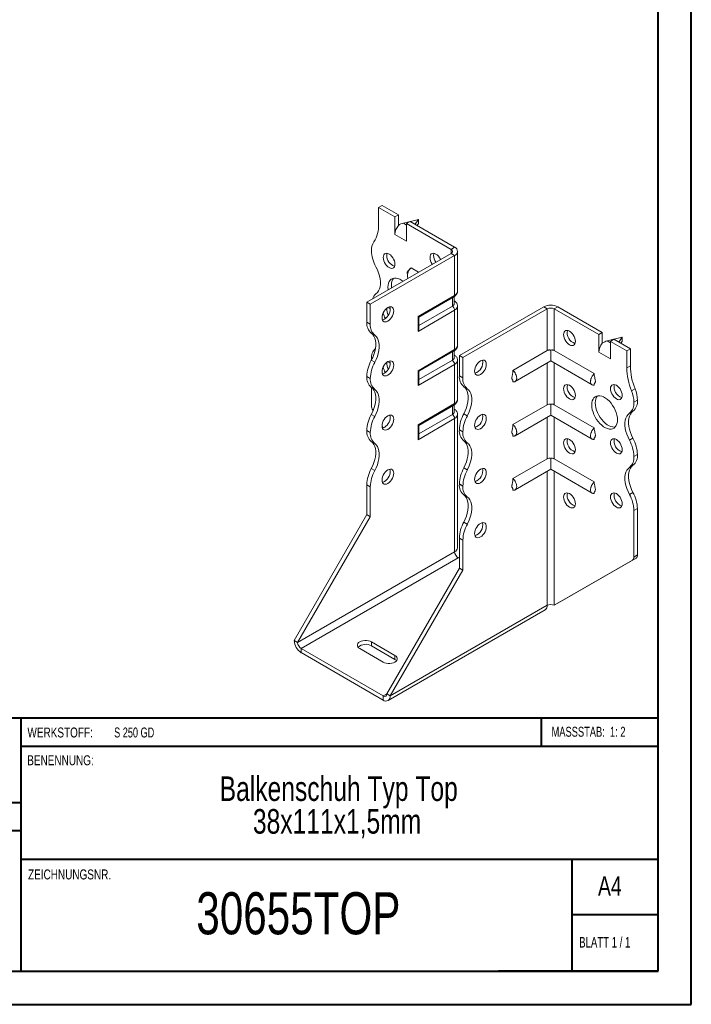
# Model space of a CAD drawing. Header units: millimetres. Extents: x 0 to 210, y 0 to 297.
# Tile 2 of 3: x 109 to 210, y 0 to 149. Entities that reach past the tile are written whole.
import ezdxf

# ---------------------------------------------------------------- set-up
doc = ezdxf.new("R2010")
doc.units = ezdxf.units.MM
doc.styles.add('SLDTEXTSTYLE0', font='TXT', dxfattribs={"width": 0.75})
doc.styles.add('SLDTEXTSTYLE1', font='TXT', dxfattribs={"width": 0.681818})
doc.styles.add('SLDTEXTSTYLE2', font='TXT', dxfattribs={"width": 0.7})
doc.styles.add('SLDTEXTSTYLE3', font='TXT', dxfattribs={"width": 0.6875})

# ---------------------------------------------------------------- blocks, each defined once
blk = doc.blocks.new('SW_NOTE_1')
at = {"color": 0, "linetype": 'Continuous', "lineweight": 0, "char_height": 3.7042, "attachment_point": 2, "style": 'SLDTEXTSTYLE0'}
for s, insert in [('Balkenschuh Typ Top', (24.66, 4.77)), ('38x111x1,5mm', (24.41, -0.16))]:
    blk.add_mtext(s, dxfattribs=dict(at, insert=insert))

msp = doc.modelspace()

# ---------------------------------------------------------------- linework, layer by layer
at = {"color": 7, "linetype": 'Continuous', "lineweight": 40}
for p, q in [((210.08, 0.21), (210.08, 297.21)), ((205.08, 5.21), (205.08, 292.21)), ((205.08, 43.37), (10.11, 43.37)), ((108.91, 43.37), (108.91, 5.12)), ((187.47, 39.12), (187.47, 43.37)), ((205.08, 39.12), (108.91, 39.12)), ((108.91, 30.62), (10.11, 30.62)), ((108.91, 26.37), (10.11, 26.37)), ((108.91, 22.12), (205.08, 22.12)), ((192.08, 5.21), (192.08, 22.21)), ((205.08, 13.71), (192.08, 13.71)), ((10.08, 5.21), (205.08, 5.21)), ((205.08, 5.21), (180.99, 5.21)), ((0.08, 0.21), (210.08, 0.21))]:
    msp.add_line(p, q, dxfattribs=at)
at = {"color": 7, "linetype": 'Continuous', "lineweight": 15}
for p, q in [((162.88, 120.41), (163.41, 120.71)), ((162.88, 120.41), (162.88, 117.84)), ((165.36, 118.98), (162.88, 120.41)), ((165.89, 119.28), (163.41, 120.71)), ((165.89, 119.28), (165.36, 118.98)), ((165.36, 116.32), (165.36, 118.98)), ((165.89, 117.69), (165.89, 119.28)), ((168.89, 118.57), (166.64, 118.03)), ((166.64, 118.03), (167.12, 117.75)), ((167.12, 117.96), (167.65, 118.26)), ((167.12, 115.3), (167.12, 117.96)), ((173.84, 114.08), (167.12, 117.96)), ((174.37, 114.39), (167.65, 118.26)), ((168.38, 117.85), (168.89, 118.57)), ((168.89, 117.96), (168.69, 117.67)), ((168.89, 118.57), (168.89, 117.96)), ((165.36, 116.32), (167.12, 115.3)), ((173.84, 114.08), (174.37, 114.39)), ((161.11, 106.12), (173.84, 113.47)), ((161.64, 105.81), (174.37, 113.16)), ((173.84, 114.08), (173.84, 113.47)), ((173.84, 113.47), (174.37, 113.16)), ((174.37, 107.14), (174.37, 113.16)), ((174.81, 107.75), (174.81, 113.77)), ((168.93, 110.63), (167.8, 111.29)), ((168.85, 103.95), (174.37, 107.14)), ((174.31, 105.91), (174.31, 106.94)), ((161.64, 105.81), (161.11, 106.12)), ((161.11, 103.08), (161.11, 106.12)), ((161.64, 102.77), (161.64, 105.81)), ((168.99, 103.86), (174.27, 106.91)), ((174.02, 105.51), (168.99, 102.6)), ((174.02, 105.51), (174.02, 106.77)), ((174.81, 99.59), (174.81, 105.51)), ((174.37, 104.89), (168.85, 101.7)), ((174.37, 98.97), (174.37, 104.89)), ((175.08, 98.06), (187.81, 105.41)), ((175.61, 97.75), (188.34, 105.1)), ((188.34, 105.1), (187.81, 105.41)), ((188.34, 105.1), (188.34, 98.82)), ((189.4, 105.1), (189.93, 105.41)), ((189.4, 98.82), (189.4, 105.1)), ((189.4, 105.1), (196.12, 101.22)), ((189.93, 105.41), (196.65, 101.53)), ((161.11, 103.08), (161.64, 102.77)), ((168.85, 101.7), (168.85, 103.95)), ((168.99, 102.2), (168.99, 103.86)), ((162.32, 101.12), (161.79, 101.43)), ((196.65, 101.53), (196.12, 101.22)), ((196.12, 98.57), (196.12, 101.22)), ((196.65, 99.93), (196.65, 101.53)), ((199.65, 100.81), (197.4, 100.28)), ((197.4, 100.28), (197.88, 100)), ((197.88, 100.2), (198.41, 100.51)), ((197.88, 97.55), (197.88, 100.2)), ((197.88, 100.2), (200.36, 98.77)), ((198.41, 100.51), (200.89, 99.08)), ((199.14, 100.09), (199.65, 100.81)), ((199.65, 100.2), (199.44, 99.91)), ((199.65, 100.81), (199.65, 100.2)), ((168.85, 95.78), (174.37, 98.97)), ((168.99, 95.7), (174.27, 98.75)), ((174.02, 97.34), (174.02, 98.6)), ((174.31, 97.75), (174.31, 98.77)), ((175.08, 98.06), (175.61, 97.75)), ((175.08, 95.02), (175.08, 98.06)), ((188.34, 98.82), (183.16, 95.83)), ((188.87, 97.24), (188.87, 98.87)), ((189.4, 98.82), (195.44, 95.33)), ((196.12, 98.57), (197.88, 97.55)), ((200.36, 98.77), (200.89, 99.08)), ((200.36, 98.77), (200.36, 96.21)), ((200.89, 99.08), (200.89, 96.51)), ((161.79, 97.34), (162.32, 97.04)), ((161.82, 97.54), (161.82, 97.4)), ((174.37, 96.73), (168.85, 93.54)), ((174.02, 97.34), (168.99, 94.44)), ((174.37, 90.81), (174.37, 96.73)), ((174.81, 91.42), (174.81, 97.34)), ((175.61, 94.71), (175.61, 97.75)), ((183.5, 94.14), (188.87, 97.24)), ((188.34, 96.93), (188.34, 90.65)), ((188.87, 97.24), (195.11, 93.63)), ((189.4, 90.65), (189.4, 96.93)), ((168.85, 93.54), (168.85, 95.78)), ((168.99, 94.03), (168.99, 95.7)), ((200.36, 96.21), (200.89, 96.51)), ((161.64, 94.61), (161.11, 94.91)), ((161.11, 94.91), (161.64, 94.61)), ((161.11, 94.91), (161.11, 94.91)), ((161.64, 94.61), (161.64, 94.61)), ((175.08, 95.02), (175.61, 94.71)), ((183.16, 94.32), (183.16, 94.1)), ((195.44, 93.81), (195.44, 93.6)), ((162.32, 92.96), (161.79, 93.26)), ((161.82, 93.24), (161.82, 90.53)), ((176.28, 93.06), (175.75, 93.36)), ((201.06, 92.74), (201.6, 93.05)), ((168.85, 87.62), (174.37, 90.81)), ((174.31, 89.58), (174.31, 90.61)), ((188.34, 90.65), (183.16, 87.67)), ((188.87, 89.07), (188.87, 90.71)), ((189.4, 90.65), (195.44, 87.16)), ((201.42, 91.02), (201.95, 91.32)), ((161.79, 89.18), (162.32, 88.87)), ((162.07, 89.77), (162.03, 89.84)), ((168.99, 87.53), (174.27, 90.58)), ((174.02, 89.18), (168.99, 86.27)), ((174.02, 89.18), (174.02, 90.44)), ((174.81, 69.07), (174.81, 89.18)), ((175.75, 89.28), (176.28, 88.98)), ((201.27, 89.67), (200.74, 89.36)), ((174.37, 88.56), (168.85, 85.37)), ((168.85, 85.37), (168.85, 87.62)), ((174.37, 68.46), (174.37, 88.56)), ((183.5, 85.97), (188.87, 89.07)), ((188.34, 88.76), (188.34, 82.49)), ((188.87, 89.07), (195.11, 85.47)), ((189.4, 82.49), (189.4, 88.76)), ((161.64, 86.44), (161.11, 86.75)), ((161.11, 86.75), (161.64, 86.44)), ((161.11, 86.75), (161.11, 86.75)), ((161.64, 86.44), (161.64, 86.44)), ((163.58, 87.15), (163.41, 87.44)), ((168.99, 85.87), (168.99, 87.53)), ((175.61, 86.54), (175.08, 86.85)), ((175.08, 86.85), (175.61, 86.54)), ((175.08, 86.85), (175.08, 86.85)), ((175.61, 86.54), (175.61, 86.54)), ((183.16, 86.16), (183.16, 85.94)), ((162.32, 84.79), (161.79, 85.1)), ((176.28, 84.89), (175.75, 85.2)), ((195.44, 85.65), (195.44, 85.43)), ((200.74, 85.28), (201.27, 85.59)), ((188.34, 82.49), (183.16, 79.5)), ((188.87, 80.9), (188.87, 82.54)), ((189.4, 82.49), (195.44, 79)), ((201.95, 83.16), (201.42, 82.85)), ((201.42, 82.85), (201.95, 83.16)), ((201.42, 82.85), (201.42, 82.85)), ((201.95, 83.16), (201.95, 83.16)), ((161.79, 81.01), (162.32, 80.71)), ((175.75, 81.12), (176.28, 80.81)), ((183.5, 77.81), (188.87, 80.9)), ((188.34, 80.6), (188.34, 60.39)), ((188.87, 80.9), (195.11, 77.3)), ((189.4, 60.39), (189.4, 80.6)), ((201.27, 81.5), (200.74, 81.2)), ((161.64, 78.28), (161.11, 78.58)), ((161.11, 74.07), (161.11, 78.58)), ((161.64, 73.76), (161.64, 78.28)), ((175.61, 78.38), (175.08, 78.69)), ((175.08, 78.68), (175.08, 78.69)), ((175.08, 78.68), (175.61, 78.38)), ((175.61, 78.38), (175.61, 78.38)), ((183.16, 77.99), (183.16, 77.77)), ((195.44, 77.48), (195.44, 77.27)), ((200.74, 77.12), (201.27, 77.42)), ((176.28, 76.73), (175.75, 77.03)), ((201.95, 74.99), (201.42, 74.68)), ((201.42, 74.68), (201.42, 67.67)), ((201.95, 74.99), (201.95, 67.98)), ((150.15, 55.09), (161.11, 74.07)), ((150.68, 54.78), (161.64, 73.76)), ((161.64, 73.76), (161.11, 74.07)), ((175.75, 72.95), (176.28, 72.64)), ((175.61, 70.21), (175.08, 70.52)), ((175.08, 66.01), (175.08, 70.52)), ((175.61, 65.7), (175.61, 70.21)), ((174.37, 68.46), (150.68, 54.78)), ((151.21, 53.86), (174.9, 67.54)), ((174.9, 67.54), (175.08, 67.64)), ((189.4, 60.39), (201.21, 67.22)), ((189.93, 60.7), (201.74, 67.52)), ((201.74, 67.52), (201.21, 67.22)), ((201.42, 67.67), (201.95, 67.98)), ((164.12, 47.02), (175.08, 66.01)), ((164.65, 46.72), (175.61, 65.7)), ((175.08, 66.01), (175.61, 65.7)), ((164.34, 46.03), (188.03, 59.71)), ((164.65, 46.72), (188.34, 60.39)), ((188.34, 60.39), (188.34, 60.39)), ((189.4, 60.39), (189.93, 60.7)), ((150.68, 54.78), (150.15, 55.09)), ((151.21, 53.86), (163.59, 46.72)), ((151.21, 53.86), (151.21, 53.25)), ((160.05, 53.86), (163.59, 51.82)), ((165.36, 52.84), (161.82, 54.88)), ((161.82, 54.27), (161.82, 54.88)), ((165.36, 52.23), (161.82, 54.27)), ((151.21, 53.25), (163.59, 46.11)), ((165.36, 52.23), (165.36, 52.84)), ((164.12, 47.02), (163.59, 46.72)), ((163.59, 46.72), (163.59, 46.11)), ((164.12, 47.02), (164.65, 46.72))]:
    msp.add_line(p, q, dxfattribs=at)
at = {"color": 7, "linetype": 'Continuous', "lineweight": 15, "flags": 128}
for points in [[(165.36, 111.83), (165.33, 112.07), (165.27, 112.33), (165.16, 112.58), (165.02, 112.82), (164.86, 113.04), (164.67, 113.23), (164.47, 113.36), (164.28, 113.45), (164.09, 113.48), (163.92, 113.46), (163.78, 113.38), (163.68, 113.25), (163.61, 113.07), (163.59, 112.85), (163.61, 112.61), (163.68, 112.36), (163.78, 112.11), (163.92, 111.86), (164.09, 111.65), (164.28, 111.46), (164.47, 111.32), (164.67, 111.24), (164.86, 111.2), (165.02, 111.23), (165.16, 111.31), (165.27, 111.44), (165.33, 111.62), (165.36, 111.83)], [(164.17, 113.48), (164.14, 113.37), (164.12, 113.16)], [(172.25, 112.55), (172.23, 112.58), (172.09, 112.82), (171.93, 113.04), (171.74, 113.23), (171.54, 113.37), (171.35, 113.45), (171.16, 113.49), (170.99, 113.46), (170.85, 113.38), (170.75, 113.25), (170.68, 113.07), (170.66, 112.85), (170.68, 112.61), (170.75, 112.36), (170.85, 112.11), (170.99, 111.86), (171.01, 111.83)], [(171.24, 113.48), (171.21, 113.38), (171.19, 113.16)], [(162.5, 107.36), (162.71, 107.56), (162.89, 107.8), (163.03, 108.1), (163.12, 108.44), (163.17, 108.81), (163.17, 109.22), (163.12, 109.65), (163.03, 110.09), (162.89, 110.55), (162.71, 111), (162.5, 111.44)], [(166.56, 109.27), (166.39, 109.4), (166.09, 109.56), (165.81, 109.68), (165.53, 109.74), (165.27, 109.75), (165.03, 109.7), (164.81, 109.59), (164.63, 109.43), (164.49, 109.23), (164.38, 108.98), (164.32, 108.69), (164.3, 108.36), (164.32, 108.02), (164.32, 107.97)], [(164.83, 108.67), (164.85, 108.32), (164.85, 108.28)], [(164.3, 105.3), (164.1, 105.16), (163.91, 104.98), (163.74, 104.76), (163.6, 104.52), (163.5, 104.27), (163.43, 104.01), (163.41, 103.77), (163.43, 103.56), (163.5, 103.38), (163.6, 103.25), (163.74, 103.17), (163.91, 103.14), (164.1, 103.17), (164.3, 103.26), (164.49, 103.4), (164.68, 103.58), (164.85, 103.8), (164.99, 104.04), (165.09, 104.3), (165.16, 104.55), (165.18, 104.79), (165.16, 105.01), (165.09, 105.18), (164.99, 105.32), (164.85, 105.4), (164.68, 105.42), (164.49, 105.39), (164.3, 105.3)], [(163.77, 103.57), (163.57, 103.48), (163.46, 103.46)], [(168.85, 103.95), (168.91, 103.91), (168.95, 103.89), (168.98, 103.87), (168.99, 103.86)], [(161.79, 101.43), (162.01, 101.23), (162.18, 100.98), (162.32, 100.69), (162.41, 100.35), (162.46, 99.97), (162.46, 99.57), (162.41, 99.14), (162.32, 98.69), (162.18, 98.24), (162.01, 97.79), (161.79, 97.34)], [(162.32, 97.04), (162.54, 97.48), (162.71, 97.94), (162.85, 98.39), (162.94, 98.83), (162.99, 99.26), (162.99, 99.67), (162.94, 100.04), (162.85, 100.38), (162.71, 100.68), (162.54, 100.93), (162.32, 101.12)], [(190.81, 101.22), (190.83, 101.44), (190.9, 101.61), (191, 101.75), (191.14, 101.83), (191.31, 101.85), (191.5, 101.82), (191.7, 101.73), (191.89, 101.59), (192.08, 101.41), (192.25, 101.19), (192.39, 100.95), (192.49, 100.69), (192.56, 100.44), (192.58, 100.2), (192.56, 99.99), (192.49, 99.81), (192.39, 99.68), (192.25, 99.59), (192.08, 99.57), (191.89, 99.6), (191.7, 99.69), (191.5, 99.83), (191.31, 100.01), (191.14, 100.23), (191, 100.47), (190.9, 100.73), (190.83, 100.98), (190.81, 101.22)], [(164.3, 97.14), (164.1, 97), (163.91, 96.82), (163.74, 96.6), (163.6, 96.35), (163.5, 96.1), (163.43, 95.85), (163.41, 95.61), (163.43, 95.39), (163.5, 95.21), (163.6, 95.08), (163.74, 95), (163.91, 94.98), (164.1, 95.01), (164.3, 95.1), (164.49, 95.24), (164.68, 95.42), (164.85, 95.64), (164.99, 95.88), (165.09, 96.13), (165.16, 96.39), (165.18, 96.63), (165.16, 96.84), (165.09, 97.02), (164.99, 97.15), (164.85, 97.23), (164.68, 97.26), (164.49, 97.23), (164.3, 97.14)], [(178.26, 97.24), (178.06, 97.1), (177.88, 96.92), (177.71, 96.7), (177.57, 96.46), (177.46, 96.2), (177.4, 95.95), (177.38, 95.71), (177.4, 95.5), (177.46, 95.32), (177.57, 95.19), (177.71, 95.1), (177.88, 95.08), (178.06, 95.11), (178.26, 95.2), (178.46, 95.34), (178.64, 95.52), (178.81, 95.74), (178.95, 95.98), (179.06, 96.24), (179.12, 96.49), (179.14, 96.73), (179.12, 96.94), (179.06, 97.12), (178.95, 97.26), (178.81, 97.34), (178.64, 97.36), (178.46, 97.33), (178.26, 97.24)], [(163.77, 95.4), (163.57, 95.31), (163.46, 95.29)], [(168.85, 95.78), (168.91, 95.75), (168.95, 95.72), (168.98, 95.7), (168.99, 95.7)], [(190.81, 93.06), (190.83, 93.27), (190.9, 93.45), (191, 93.58), (191.14, 93.66), (191.31, 93.69), (191.5, 93.65), (191.7, 93.57), (191.89, 93.43), (192.08, 93.24), (192.25, 93.03), (192.39, 92.78), (192.49, 92.53), (192.56, 92.27), (192.58, 92.03), (192.56, 91.82), (192.49, 91.64), (192.39, 91.51), (192.25, 91.43), (192.08, 91.4), (191.89, 91.44), (191.7, 91.52), (191.5, 91.66), (191.31, 91.85), (191.14, 92.07), (191, 92.31), (190.9, 92.56), (190.83, 92.82), (190.81, 93.06)], [(197.88, 93.06), (197.91, 93.27), (197.97, 93.45), (198.08, 93.58), (198.22, 93.66), (198.38, 93.69), (198.57, 93.65), (198.77, 93.57), (198.96, 93.43), (199.15, 93.24), (199.32, 93.03), (199.46, 92.78), (199.56, 92.53), (199.63, 92.28), (199.65, 92.04), (199.63, 91.82), (199.56, 91.64), (199.46, 91.51), (199.32, 91.43), (199.15, 91.4), (198.96, 91.44), (198.77, 91.53), (198.57, 91.66), (198.38, 91.85), (198.22, 92.07), (198.08, 92.31), (197.97, 92.56), (197.91, 92.82), (197.88, 93.06)], [(161.79, 93.26), (162, 93.07), (162.18, 92.82), (162.32, 92.52), (162.41, 92.19), (162.46, 91.81), (162.46, 91.4), (162.41, 90.97), (162.32, 90.53), (162.18, 90.08), (162.01, 89.62), (161.79, 89.18)], [(162.32, 88.87), (162.54, 89.32), (162.71, 89.77), (162.85, 90.22), (162.94, 90.67), (162.99, 91.1), (162.99, 91.5), (162.94, 91.88), (162.85, 92.22), (162.71, 92.51), (162.54, 92.76), (162.32, 92.96)], [(175.75, 89.28), (175.97, 89.73), (176.15, 90.18), (176.28, 90.63), (176.38, 91.08), (176.42, 91.51), (176.42, 91.91), (176.38, 92.29), (176.28, 92.63), (176.15, 92.92), (175.97, 93.17), (175.75, 93.36)], [(176.28, 88.98), (176.5, 89.42), (176.68, 89.87), (176.82, 90.33), (176.91, 90.77), (176.95, 91.2), (176.95, 91.61), (176.91, 91.98), (176.82, 92.32), (176.68, 92.62), (176.5, 92.86), (176.28, 93.06)], [(195.05, 90.61), (195.08, 90.93), (195.14, 91.22), (195.25, 91.47), (195.39, 91.68), (195.57, 91.83), (195.79, 91.94), (196.03, 91.99), (196.29, 91.98), (196.57, 91.92), (196.85, 91.81), (197.14, 91.64), (197.43, 91.42), (197.71, 91.16), (197.97, 90.87), (198.21, 90.54), (198.42, 90.19), (198.61, 89.82), (198.75, 89.45), (198.86, 89.07), (198.92, 88.71), (198.94, 88.36), (198.92, 88.04), (198.86, 87.75), (198.75, 87.5), (198.61, 87.29), (198.42, 87.13), (198.21, 87.03), (197.97, 86.98), (197.71, 86.98), (197.43, 87.04), (197.14, 87.16), (196.85, 87.33), (196.57, 87.54), (196.29, 87.8), (196.03, 88.1), (195.79, 88.43), (195.57, 88.78), (195.39, 89.15), (195.25, 89.52), (195.14, 89.89), (195.08, 90.26), (195.05, 90.61)], [(195.92, 91.97), (195.78, 91.78), (195.67, 91.52), (195.61, 91.23), (195.58, 90.91), (195.61, 90.57), (195.67, 90.2), (195.78, 89.83), (195.92, 89.45), (196.1, 89.09), (196.32, 88.73), (196.56, 88.41), (196.82, 88.11), (197.1, 87.85), (197.38, 87.63), (197.67, 87.47), (197.96, 87.35), (198.24, 87.29), (198.5, 87.28), (198.61, 87.3)], [(178.26, 89.08), (178.06, 88.94), (177.88, 88.75), (177.71, 88.53), (177.57, 88.29), (177.46, 88.04), (177.4, 87.78), (177.38, 87.54), (177.4, 87.33), (177.46, 87.15), (177.57, 87.02), (177.71, 86.94), (177.88, 86.91), (178.06, 86.95), (178.26, 87.03), (178.46, 87.17), (178.64, 87.36), (178.81, 87.58), (178.95, 87.82), (179.06, 88.07), (179.12, 88.33), (179.14, 88.57), (179.12, 88.78), (179.06, 88.96), (178.95, 89.09), (178.81, 89.17), (178.64, 89.2), (178.46, 89.16), (178.26, 89.08)], [(200.74, 85.28), (200.53, 85.73), (200.35, 86.18), (200.21, 86.63), (200.12, 87.08), (200.07, 87.51), (200.07, 87.91), (200.12, 88.29), (200.21, 88.63), (200.35, 88.92), (200.53, 89.17), (200.74, 89.36)], [(201.27, 89.67), (201.06, 89.47), (200.88, 89.23), (200.74, 88.93), (200.65, 88.59), (200.6, 88.22), (200.6, 87.81), (200.65, 87.38), (200.74, 86.94), (200.88, 86.48), (201.06, 86.03), (201.27, 85.59)], [(164.3, 88.97), (164.1, 88.83), (163.91, 88.65), (163.74, 88.43), (163.6, 88.19), (163.5, 87.93), (163.43, 87.68), (163.41, 87.44), (163.43, 87.23), (163.5, 87.05), (163.6, 86.92), (163.74, 86.84), (163.91, 86.81), (164.1, 86.84), (164.3, 86.93), (164.49, 87.07), (164.68, 87.25), (164.85, 87.47), (164.99, 87.71), (165.09, 87.97), (165.16, 88.22), (165.18, 88.46), (165.16, 88.68), (165.09, 88.85), (164.99, 88.99), (164.85, 89.07), (164.68, 89.09), (164.49, 89.06), (164.3, 88.97)], [(163.77, 87.24), (163.57, 87.15), (163.46, 87.12)], [(161.79, 85.1), (162, 84.9), (162.18, 84.65), (162.32, 84.36), (162.41, 84.02), (162.46, 83.64), (162.46, 83.24), (162.41, 82.81), (162.32, 82.36), (162.18, 81.91), (162.01, 81.46), (161.79, 81.01)], [(162.32, 80.71), (162.54, 81.15), (162.71, 81.6), (162.85, 82.06), (162.94, 82.5), (162.99, 82.93), (162.99, 83.34), (162.94, 83.71), (162.85, 84.05), (162.71, 84.35), (162.54, 84.6), (162.32, 84.79)], [(175.75, 81.12), (175.97, 81.56), (176.15, 82.01), (176.28, 82.47), (176.38, 82.91), (176.42, 83.34), (176.42, 83.75), (176.38, 84.12), (176.28, 84.46), (176.15, 84.76), (175.97, 85), (175.75, 85.2)], [(176.28, 80.81), (176.5, 81.26), (176.68, 81.71), (176.82, 82.16), (176.91, 82.61), (176.95, 83.04), (176.95, 83.44), (176.91, 83.82), (176.82, 84.16), (176.68, 84.45), (176.5, 84.7), (176.28, 84.89)], [(190.81, 84.89), (190.83, 85.1), (190.9, 85.28), (191, 85.42), (191.14, 85.5), (191.31, 85.52), (191.5, 85.49), (191.7, 85.4), (191.89, 85.26), (192.08, 85.08), (192.25, 84.86), (192.39, 84.62), (192.49, 84.36), (192.56, 84.11), (192.58, 83.87), (192.56, 83.66), (192.49, 83.48), (192.39, 83.34), (192.25, 83.26), (192.08, 83.24), (191.89, 83.27), (191.7, 83.36), (191.5, 83.5), (191.31, 83.68), (191.14, 83.9), (191, 84.14), (190.9, 84.4), (190.83, 84.65), (190.81, 84.89)], [(197.88, 84.89), (197.91, 85.11), (197.97, 85.28), (198.08, 85.42), (198.22, 85.5), (198.38, 85.52), (198.57, 85.49), (198.77, 85.4), (198.96, 85.26), (199.15, 85.08), (199.32, 84.86), (199.46, 84.62), (199.56, 84.36), (199.63, 84.11), (199.65, 83.87), (199.63, 83.66), (199.56, 83.48), (199.46, 83.35), (199.32, 83.26), (199.15, 83.24), (198.96, 83.27), (198.77, 83.36), (198.57, 83.5), (198.38, 83.68), (198.22, 83.9), (198.08, 84.14), (197.97, 84.4), (197.91, 84.65), (197.88, 84.89)], [(164.3, 80.81), (164.1, 80.67), (163.91, 80.48), (163.74, 80.27), (163.6, 80.02), (163.5, 79.77), (163.43, 79.52), (163.41, 79.28), (163.43, 79.06), (163.5, 78.88), (163.6, 78.75), (163.74, 78.67), (163.91, 78.65), (164.1, 78.68), (164.3, 78.77), (164.49, 78.9), (164.68, 79.09), (164.85, 79.31), (164.99, 79.55), (165.09, 79.8), (165.16, 80.06), (165.18, 80.3), (165.16, 80.51), (165.09, 80.69), (164.99, 80.82), (164.85, 80.9), (164.68, 80.93), (164.49, 80.89), (164.3, 80.81)], [(178.26, 80.91), (178.06, 80.77), (177.88, 80.59), (177.71, 80.37), (177.57, 80.13), (177.46, 79.87), (177.4, 79.62), (177.38, 79.38), (177.4, 79.16), (177.46, 78.99), (177.57, 78.85), (177.71, 78.77), (177.88, 78.75), (178.06, 78.78), (178.26, 78.87), (178.46, 79.01), (178.64, 79.19), (178.81, 79.41), (178.95, 79.65), (179.06, 79.91), (179.12, 80.16), (179.14, 80.4), (179.12, 80.61), (179.06, 80.79), (178.95, 80.92), (178.81, 81.01), (178.64, 81.03), (178.46, 81), (178.26, 80.91)], [(200.74, 77.12), (200.53, 77.56), (200.35, 78.01), (200.21, 78.47), (200.12, 78.91), (200.07, 79.34), (200.07, 79.75), (200.12, 80.12), (200.21, 80.46), (200.35, 80.76), (200.53, 81), (200.74, 81.2)], [(201.27, 81.5), (201.06, 81.31), (200.88, 81.06), (200.74, 80.77), (200.65, 80.43), (200.6, 80.05), (200.6, 79.65), (200.65, 79.22), (200.74, 78.77), (200.88, 78.32), (201.06, 77.87), (201.27, 77.42)], [(163.77, 79.07), (163.57, 78.98), (163.46, 78.96)], [(190.81, 76.72), (190.83, 76.94), (190.9, 77.12), (191, 77.25), (191.14, 77.33), (191.31, 77.36), (191.5, 77.32), (191.7, 77.24), (191.89, 77.1), (192.08, 76.91), (192.25, 76.69), (192.39, 76.45), (192.49, 76.2), (192.56, 75.94), (192.58, 75.7), (192.56, 75.49), (192.49, 75.31), (192.39, 75.18), (192.25, 75.1), (192.08, 75.07), (191.89, 75.11), (191.7, 75.19), (191.5, 75.33), (191.31, 75.52), (191.14, 75.73), (191, 75.98), (190.9, 76.23), (190.83, 76.48), (190.81, 76.72)], [(197.88, 76.73), (197.91, 76.94), (197.97, 77.12), (198.08, 77.25), (198.22, 77.33), (198.38, 77.36), (198.57, 77.32), (198.77, 77.24), (198.96, 77.1), (199.15, 76.91), (199.32, 76.69), (199.46, 76.45), (199.56, 76.2), (199.63, 75.94), (199.65, 75.7), (199.63, 75.49), (199.56, 75.31), (199.46, 75.18), (199.32, 75.1), (199.15, 75.07), (198.96, 75.11), (198.77, 75.19), (198.57, 75.33), (198.38, 75.52), (198.22, 75.74), (198.08, 75.98), (197.97, 76.23), (197.91, 76.49), (197.88, 76.73)], [(175.75, 72.95), (175.97, 73.4), (176.15, 73.85), (176.28, 74.3), (176.38, 74.75), (176.42, 75.18), (176.42, 75.58), (176.38, 75.96), (176.28, 76.3), (176.15, 76.59), (175.97, 76.84), (175.75, 77.03)], [(176.28, 72.64), (176.5, 73.09), (176.68, 73.54), (176.82, 74), (176.91, 74.44), (176.95, 74.87), (176.95, 75.28), (176.91, 75.65), (176.82, 75.99), (176.68, 76.29), (176.5, 76.53), (176.28, 76.73)], [(178.26, 72.74), (178.06, 72.61), (177.88, 72.42), (177.71, 72.2), (177.57, 71.96), (177.46, 71.71), (177.4, 71.45), (177.38, 71.21), (177.4, 71), (177.46, 70.82), (177.57, 70.69), (177.71, 70.61), (177.88, 70.58), (178.06, 70.62), (178.26, 70.7), (178.46, 70.84), (178.64, 71.03), (178.81, 71.24), (178.95, 71.49), (179.06, 71.74), (179.12, 71.99), (179.14, 72.23), (179.12, 72.45), (179.06, 72.63), (178.95, 72.76), (178.81, 72.84), (178.64, 72.87), (178.46, 72.83), (178.26, 72.74)], [(161.82, 54.88), (161.6, 54.98), (161.35, 55.05), (161.08, 55.09), (160.8, 55.09), (160.52, 55.05), (160.27, 54.98), (160.05, 54.88), (159.88, 54.76), (159.76, 54.61), (159.69, 54.45), (159.69, 54.29), (159.76, 54.13), (159.88, 53.99), (160.05, 53.86)], [(163.59, 51.82), (163.81, 51.72), (164.06, 51.65), (164.33, 51.61), (164.61, 51.61), (164.88, 51.65), (165.14, 51.72), (165.36, 51.82), (165.53, 51.95), (165.65, 52.09), (165.71, 52.25), (165.71, 52.41), (165.65, 52.57), (165.53, 52.72), (165.36, 52.84)], [(165.6, 52.03), (165.53, 52.1), (165.36, 52.23)]]:
    msp.add_lwpolyline(points, dxfattribs=at)
at = {"color": 7, "linetype": 'Continuous', "lineweight": 15}
for centre, radius, start, end in [((158.28, 117.65), 4.61, 327.7485, 2.3387), ((167.66, 116.22), 2.3, 140.2279, 177.3607), ((164.12, 113.97), 2.3, 147.7416, 182.2983), ((174.14, 113.77), 0.655, 290.7834, 69.2166), ((167.13, 114.04), 5.31, 181.7823, 209.2631), ((165.85, 113.16), 1.73, 179.8957, 251.6679), ((173.1, 113.25), 1.91, 182.6887, 215.5082), ((173.73, 113.77), 0.327, 290.7834, 69.2166), ((166.42, 108.76), 1.59, 142.3101, 183.1157), ((163.44, 106.12), 1.55, 127.2348, 161.8283), ((174.13, 107.11), 0.246, 305.0133, 6.2988), ((174.06, 107.83), 0.754, 294.3747, 354.3052), ((173.81, 105.96), 0.503, 294.3747, 354.3052), ((173.6, 104.86), 0.768, 2.6055, 57.3945), ((174.07, 105.57), 0.739, 293.6933, 355.0197), ((188.87, 103.36), 2.31, 62.6097, 117.3903), ((165.56, 104.81), 1.99, 188.7716, 214.7677), ((162.88, 105.07), 1.75, 300.294, 11.2749), ((165.77, 105), 1.64, 173.123, 210.5201), ((163.94, 104.25), 1.09, 49.2683, 72.1755), ((188.87, 104.08), 1.15, 62.6097, 117.3903), ((163.07, 102.91), 1.96, 175.1643, 229.312), ((163.6, 102.61), 1.96, 175.1643, 229.312), ((193.02, 101.48), 1.67, 167.2601, 252.7345), ((174.06, 99.66), 0.754, 294.3747, 354.3052), ((198.42, 98.46), 2.3, 140.2279, 177.3607), ((163.82, 97.7), 2.01, 134.7217, 184.4767), ((174.13, 98.95), 0.246, 305.0133, 6.2988), ((166.42, 94.75), 5.31, 150.7369, 178.2177), ((166.95, 94.44), 5.31, 150.7369, 178.2177), ((162.88, 96.91), 1.75, 300.294, 11.2749), ((165.77, 96.83), 1.64, 173.123, 210.5201), ((163.94, 96.08), 1.09, 49.2683, 72.1755), ((173.81, 97.8), 0.503, 294.3747, 354.3052), ((173.6, 96.69), 0.768, 2.6055, 57.3945), ((174.07, 97.41), 0.739, 293.6933, 355.0197), ((176.93, 96.99), 1.67, 287.2657, 12.7396), ((165.56, 96.65), 1.99, 188.7716, 214.7677), ((210.11, 96.4), 9.76, 181.104, 201.9744), ((210.64, 96.7), 9.76, 181.104, 201.9744), ((163.07, 94.75), 1.96, 175.1625, 229.3233), ((163.6, 94.44), 1.96, 175.1625, 229.3233), ((177.03, 94.85), 1.96, 175.1643, 229.312), ((177.56, 94.54), 1.96, 175.1643, 229.312), ((193.02, 93.31), 1.67, 167.2601, 252.7345), ((200.09, 93.31), 1.67, 167.2601, 252.7345), ((196.54, 90.92), 4.88, 1.1352, 21.9715), ((197.07, 91.22), 4.88, 1.1352, 21.9715), ((174.13, 90.78), 0.246, 305.0133, 6.2988), ((174.06, 91.5), 0.754, 294.3747, 354.3052), ((199.47, 90.85), 1.96, 310.688, 4.8357), ((200, 91.16), 1.96, 310.688, 4.8357), ((166.42, 86.58), 5.31, 150.7369, 178.2177), ((163.26, 90.58), 1.44, 181.9565, 211.1437), ((173.81, 89.63), 0.503, 294.3747, 354.3052), ((173.6, 88.53), 0.768, 2.6055, 57.3945), ((174.07, 89.24), 0.739, 293.6933, 355.0197), ((180.39, 86.69), 5.31, 150.7369, 178.2177), ((176.93, 88.82), 1.67, 287.2657, 12.7396), ((166.95, 86.28), 5.31, 150.7369, 178.2177), ((162.88, 88.74), 1.75, 300.294, 11.2749), ((180.92, 86.38), 5.31, 150.7369, 178.2177), ((163.07, 86.58), 1.96, 175.1625, 229.3233), ((163.6, 86.28), 1.96, 175.1625, 229.3233), ((177.03, 86.68), 1.96, 175.1625, 229.3233), ((177.56, 86.38), 1.96, 175.1625, 229.3233), ((193.02, 85.15), 1.67, 167.2601, 252.7345), ((200.09, 85.15), 1.67, 167.2601, 252.7345), ((196.11, 82.69), 5.31, 1.7827, 29.2674), ((196.64, 82.99), 5.31, 1.7827, 29.2674), ((199.47, 82.68), 1.96, 310.688, 4.8357), ((200, 82.99), 1.96, 310.688, 4.8357), ((166.42, 78.42), 5.31, 150.7369, 178.2177), ((166.95, 78.11), 5.31, 150.7369, 178.2177), ((162.88, 80.58), 1.75, 300.294, 11.2749), ((180.39, 78.52), 5.31, 150.7369, 178.2177), ((180.92, 78.21), 5.31, 150.7369, 178.2177), ((176.93, 80.66), 1.67, 287.2657, 12.7396), ((177.03, 78.52), 1.96, 175.1625, 229.3233), ((177.56, 78.21), 1.96, 175.1625, 229.3233), ((193.02, 76.98), 1.67, 167.2601, 252.7345), ((200.09, 76.98), 1.67, 167.2601, 252.7345), ((196.64, 74.83), 5.31, 1.7823, 29.2631), ((196.11, 74.52), 5.31, 1.7823, 29.2631), ((180.39, 70.35), 5.31, 150.7369, 178.2177), ((176.93, 72.49), 1.67, 287.2657, 12.7396), ((180.92, 70.05), 5.31, 150.7369, 178.2177), ((174.06, 69.14), 0.754, 294.3747, 354.3052), ((175.52, 68.51), 1.15, 182.6055, 237.3945), ((200.92, 67.62), 0.503, 305.698, 5.6204), ((201.45, 67.93), 0.503, 305.698, 5.6204), ((187.6, 60.31), 0.739, 305.0133, 6.2988), ((188.87, 59.37), 1.15, 62.6097, 117.3903), ((152.46, 55.19), 2.31, 182.6055, 237.3945), ((151.83, 54.83), 1.15, 182.6055, 237.3945), ((160.95, 52.78), 1.73, 59.9008, 131.6597), ((163.8, 46.97), 0.328, 230.7967, 9.214), ((164, 46.61), 0.655, 230.7967, 9.214)]:
    msp.add_arc(centre, radius, start, end, dxfattribs=at)
for centre, major_axis, ratio, start_param, end_param in [((166.64, 116.81), (1.39, 0.8), 0.717477, 1.181016, 1.704614), ((168.49, 101.91), (0.354, 0.612), 0.577335, 4.71243, 5.497828), ((197.4, 99.05), (1.39, 0.8), 0.717477, 1.181016, 1.704614), ((168.49, 93.74), (0.354, 0.612), 0.577335, 4.71243, 5.497828), ((168.49, 87.82), (0.5, -0.289), 0.00007, 0.000041, 0.785439), ((168.49, 85.58), (0.354, 0.612), 0.577335, 4.71243, 5.497828)]:
    msp.add_ellipse(centre, major_axis=major_axis, ratio=ratio, start_param=start_param, end_param=end_param, dxfattribs=at)
for points, knots in [([(167.65, 111.15), (167.61, 111.1), (167.52, 110.99), (167.38, 110.86), (167.27, 110.74), (167.23, 110.65), (167.21, 110.6), (167.2, 110.57), (167.19, 110.54), (167.19, 110.51), (167.19, 110.48), (167.19, 110.46), (167.2, 110.44), (167.21, 110.44), (167.21, 110.44)], [0, 0, 0, 0, 0.188459, 0.442396, 0.654057, 0.739658, 0.773076, 0.801841, 0.828617, 0.856601, 0.888626, 0.925867, 0.96442, 1, 1, 1, 1]), ([(167.8, 111.29), (167.74, 111.23), (167.6, 111.1), (167.42, 110.82), (167.27, 110.47), (167.22, 110.14), (167.24, 109.87), (167.31, 109.76), (167.34, 109.72)], [0, 0, 0, 0, 0.125702, 0.310729, 0.495762, 0.680796, 0.865829, 1, 1, 1, 1]), ([(174.27, 106.91), (174.31, 106.94), (174.42, 107.01), (174.57, 107.14), (174.7, 107.32), (174.78, 107.51), (174.82, 107.66), (174.81, 107.74), (174.81, 107.75)], [0, 0, 0, 0, 0.1414994, 0.3609913, 0.567819, 0.7658186, 0.9596983, 1, 1, 1, 1]), ([(174.81, 105.51), (174.8, 105.56), (174.8, 105.69), (174.73, 105.88), (174.62, 106.06), (174.48, 106.21), (174.36, 106.28), (174.31, 106.32)], [0, 0, 0, 0, 0.174728, 0.384794, 0.594614, 0.811951, 1, 1, 1, 1]), ([(174.27, 98.75), (174.31, 98.77), (174.42, 98.84), (174.57, 98.98), (174.7, 99.15), (174.78, 99.34), (174.82, 99.49), (174.81, 99.57), (174.81, 99.59)], [0, 0, 0, 0, 0.141499, 0.360991, 0.567819, 0.765819, 0.959698, 1, 1, 1, 1]), ([(174.81, 97.34), (174.8, 97.4), (174.8, 97.53), (174.73, 97.71), (174.62, 97.89), (174.48, 98.04), (174.36, 98.12), (174.31, 98.15)], [0, 0, 0, 0, 0.174728, 0.384794, 0.594614, 0.811951, 1, 1, 1, 1]), ([(188.87, 98.87), (188.82, 98.89), (188.77, 98.9), (188.68, 98.9), (188.63, 98.9), (188.49, 98.89), (188.41, 98.86), (188.34, 98.82)], [0, 0, 0, 0, 0.25, 0.25, 0.5, 0.5, 1, 1, 1, 1]), ([(189.4, 98.82), (189.36, 98.84), (189.32, 98.86), (189.24, 98.88), (189.2, 98.89), (189.1, 98.9), (189.06, 98.9), (188.96, 98.9), (188.91, 98.89), (188.87, 98.87)], [0, 0, 0, 0, 0.25, 0.25, 0.5, 0.5, 0.75, 0.75, 1, 1, 1, 1]), ([(183.16, 95.63), (183.15, 95.51), (183.13, 95.31), (183.06, 95.07), (183.02, 94.89), (183, 94.74), (183, 94.61), (183.02, 94.52), (183.06, 94.44), (183.13, 94.38), (183.15, 94.33), (183.16, 94.31)], [0, 0, 0, 0, 0.1838609, 0.3128809, 0.3880645, 0.4688156, 0.5611077, 0.614338, 0.6755871, 0.8260004, 1, 1, 1, 1]), ([(183.16, 94.1), (183.2, 94.09), (183.24, 94.09), (183.32, 94.09), (183.36, 94.09), (183.43, 94.1), (183.46, 94.12), (183.52, 94.15), (183.55, 94.17), (183.6, 94.22), (183.62, 94.24), (183.66, 94.31), (183.68, 94.34), (183.7, 94.42), (183.71, 94.46), (183.73, 94.55), (183.73, 94.59), (183.73, 94.69), (183.73, 94.74), (183.71, 94.84), (183.7, 94.9), (183.66, 95.06), (183.62, 95.17), (183.52, 95.38), (183.46, 95.48), (183.36, 95.63), (183.32, 95.67), (183.24, 95.76), (183.2, 95.8), (183.16, 95.83)], [0, 0, 0, 0, 0.0625, 0.0625, 0.125, 0.125, 0.1875, 0.1875, 0.25, 0.25, 0.3125, 0.3125, 0.375, 0.375, 0.4375, 0.4375, 0.5, 0.5, 0.5625, 0.5625, 0.625, 0.625, 0.75, 0.75, 0.875, 0.875, 0.9375, 0.9375, 1, 1, 1, 1]), ([(195.44, 95.33), (195.4, 95.29), (195.36, 95.25), (195.29, 95.17), (195.25, 95.12), (195.18, 95.03), (195.15, 94.98), (195.09, 94.88), (195.06, 94.82), (195.01, 94.72), (194.99, 94.66), (194.95, 94.56), (194.93, 94.5), (194.9, 94.39), (194.89, 94.34), (194.88, 94.24), (194.88, 94.19), (194.88, 94.04), (194.89, 93.95), (194.94, 93.8), (194.98, 93.74), (195.09, 93.64), (195.15, 93.61), (195.25, 93.58), (195.29, 93.58), (195.36, 93.58), (195.4, 93.59), (195.44, 93.6)], [0, 0, 0, 0, 0.0625, 0.0625, 0.125, 0.125, 0.1875, 0.1875, 0.25, 0.25, 0.3125, 0.3125, 0.375, 0.375, 0.4375, 0.4375, 0.5, 0.5, 0.625, 0.625, 0.75, 0.75, 0.875, 0.875, 0.9375, 0.9375, 1, 1, 1, 1]), ([(195.45, 93.81), (195.45, 93.81), (195.46, 93.81), (195.51, 93.87), (195.57, 93.97), (195.61, 94.1), (195.61, 94.27), (195.57, 94.5), (195.48, 94.78), (195.46, 95), (195.44, 95.12)], [0, 0, 0, 0, 0.082719, 0.205131, 0.329338, 0.43478, 0.526561, 0.636523, 0.801685, 1, 1, 1, 1]), ([(174.27, 90.58), (174.31, 90.61), (174.42, 90.68), (174.57, 90.81), (174.7, 90.98), (174.78, 91.18), (174.82, 91.33), (174.81, 91.41), (174.81, 91.42)], [0, 0, 0, 0, 0.141499, 0.360991, 0.567819, 0.765819, 0.959698, 1, 1, 1, 1]), ([(188.87, 90.71), (188.82, 90.72), (188.77, 90.73), (188.68, 90.74), (188.63, 90.74), (188.49, 90.72), (188.41, 90.69), (188.34, 90.65)], [0, 0, 0, 0, 0.25, 0.25, 0.5, 0.5, 1, 1, 1, 1]), ([(189.4, 90.65), (189.36, 90.67), (189.32, 90.69), (189.24, 90.72), (189.2, 90.73), (189.1, 90.74), (189.06, 90.74), (188.96, 90.73), (188.91, 90.72), (188.87, 90.71)], [0, 0, 0, 0, 0.25, 0.25, 0.5, 0.5, 0.75, 0.75, 1, 1, 1, 1]), ([(174.81, 89.18), (174.8, 89.23), (174.8, 89.36), (174.73, 89.55), (174.62, 89.73), (174.48, 89.88), (174.36, 89.95), (174.31, 89.99)], [0, 0, 0, 0, 0.174728, 0.384794, 0.594614, 0.811951, 1, 1, 1, 1]), ([(183.16, 85.94), (183.2, 85.93), (183.24, 85.92), (183.32, 85.92), (183.36, 85.92), (183.43, 85.94), (183.46, 85.95), (183.52, 85.98), (183.55, 86), (183.6, 86.05), (183.62, 86.08), (183.66, 86.14), (183.68, 86.18), (183.7, 86.25), (183.71, 86.29), (183.73, 86.38), (183.73, 86.43), (183.73, 86.53), (183.73, 86.58), (183.71, 86.68), (183.7, 86.73), (183.66, 86.89), (183.62, 87), (183.52, 87.21), (183.46, 87.32), (183.36, 87.46), (183.32, 87.51), (183.24, 87.59), (183.2, 87.63), (183.16, 87.67)], [0, 0, 0, 0, 0.0625, 0.0625, 0.125, 0.125, 0.1875, 0.1875, 0.25, 0.25, 0.3125, 0.3125, 0.375, 0.375, 0.4375, 0.4375, 0.5, 0.5, 0.5625, 0.5625, 0.625, 0.625, 0.75, 0.75, 0.875, 0.875, 0.9375, 0.9375, 1, 1, 1, 1]), ([(183.16, 87.46), (183.15, 87.35), (183.13, 87.15), (183.06, 86.91), (183.02, 86.73), (183, 86.58), (183, 86.45), (183.02, 86.36), (183.06, 86.28), (183.13, 86.21), (183.15, 86.17), (183.16, 86.14)], [0, 0, 0, 0, 0.183861, 0.312881, 0.388065, 0.468816, 0.561108, 0.614338, 0.675587, 0.826, 1, 1, 1, 1]), ([(195.44, 87.16), (195.4, 87.13), (195.36, 87.09), (195.29, 87), (195.25, 86.96), (195.18, 86.86), (195.15, 86.81), (195.09, 86.71), (195.06, 86.66), (195.01, 86.55), (194.99, 86.5), (194.95, 86.39), (194.93, 86.34), (194.9, 86.23), (194.89, 86.18), (194.88, 86.07), (194.88, 86.02), (194.88, 85.88), (194.89, 85.79), (194.94, 85.63), (194.98, 85.57), (195.09, 85.47), (195.15, 85.44), (195.25, 85.42), (195.29, 85.42), (195.36, 85.42), (195.4, 85.42), (195.44, 85.43)], [0, 0, 0, 0, 0.0625, 0.0625, 0.125, 0.125, 0.1875, 0.1875, 0.25, 0.25, 0.3125, 0.3125, 0.375, 0.375, 0.4375, 0.4375, 0.5, 0.5, 0.625, 0.625, 0.75, 0.75, 0.875, 0.875, 0.9375, 0.9375, 1, 1, 1, 1]), ([(195.45, 85.64), (195.45, 85.64), (195.46, 85.64), (195.51, 85.7), (195.57, 85.81), (195.61, 85.93), (195.61, 86.11), (195.57, 86.33), (195.48, 86.61), (195.46, 86.84), (195.44, 86.96)], [0, 0, 0, 0, 0.0827188, 0.2051314, 0.3293384, 0.4347801, 0.5265606, 0.6365232, 0.8016853, 1, 1, 1, 1]), ([(188.87, 82.54), (188.82, 82.56), (188.77, 82.57), (188.68, 82.57), (188.63, 82.57), (188.49, 82.56), (188.41, 82.53), (188.34, 82.49)], [0, 0, 0, 0, 0.25, 0.25, 0.5, 0.5, 1, 1, 1, 1]), ([(189.4, 82.49), (189.36, 82.51), (189.32, 82.53), (189.24, 82.55), (189.2, 82.56), (189.1, 82.57), (189.06, 82.57), (188.96, 82.57), (188.91, 82.56), (188.87, 82.54)], [0, 0, 0, 0, 0.25, 0.25, 0.5, 0.5, 0.75, 0.75, 1, 1, 1, 1]), ([(183.16, 79.3), (183.15, 79.18), (183.13, 78.98), (183.06, 78.74), (183.02, 78.56), (183, 78.41), (183, 78.28), (183.02, 78.19), (183.06, 78.11), (183.13, 78.05), (183.15, 78), (183.16, 77.98)], [0, 0, 0, 0, 0.183861, 0.312881, 0.388065, 0.468816, 0.561108, 0.614338, 0.675587, 0.826, 1, 1, 1, 1]), ([(183.16, 77.77), (183.2, 77.76), (183.24, 77.76), (183.32, 77.76), (183.36, 77.76), (183.43, 77.77), (183.46, 77.78), (183.52, 77.82), (183.55, 77.84), (183.6, 77.88), (183.62, 77.91), (183.66, 77.98), (183.68, 78.01), (183.7, 78.09), (183.71, 78.13), (183.73, 78.22), (183.73, 78.26), (183.73, 78.36), (183.73, 78.41), (183.71, 78.51), (183.7, 78.57), (183.66, 78.73), (183.62, 78.84), (183.52, 79.05), (183.46, 79.15), (183.36, 79.29), (183.32, 79.34), (183.24, 79.43), (183.2, 79.46), (183.16, 79.5)], [0, 0, 0, 0, 0.0625, 0.0625, 0.125, 0.125, 0.1875, 0.1875, 0.25, 0.25, 0.3125, 0.3125, 0.375, 0.375, 0.4375, 0.4375, 0.5, 0.5, 0.5625, 0.5625, 0.625, 0.625, 0.75, 0.75, 0.875, 0.875, 0.9375, 0.9375, 1, 1, 1, 1]), ([(195.44, 79), (195.4, 78.96), (195.36, 78.92), (195.29, 78.84), (195.25, 78.79), (195.18, 78.7), (195.15, 78.65), (195.09, 78.55), (195.06, 78.49), (195.01, 78.39), (194.99, 78.33), (194.95, 78.22), (194.93, 78.17), (194.9, 78.06), (194.89, 78.01), (194.88, 77.91), (194.88, 77.86), (194.88, 77.71), (194.89, 77.62), (194.94, 77.47), (194.98, 77.41), (195.09, 77.31), (195.15, 77.28), (195.25, 77.25), (195.29, 77.25), (195.36, 77.25), (195.4, 77.26), (195.44, 77.27)], [0, 0, 0, 0, 0.0625, 0.0625, 0.125, 0.125, 0.1875, 0.1875, 0.25, 0.25, 0.3125, 0.3125, 0.375, 0.375, 0.4375, 0.4375, 0.5, 0.5, 0.625, 0.625, 0.75, 0.75, 0.875, 0.875, 0.9375, 0.9375, 1, 1, 1, 1]), ([(195.45, 77.48), (195.45, 77.48), (195.46, 77.48), (195.51, 77.54), (195.57, 77.64), (195.61, 77.77), (195.61, 77.94), (195.57, 78.17), (195.48, 78.45), (195.46, 78.67), (195.44, 78.79)], [0, 0, 0, 0, 0.082719, 0.205131, 0.329338, 0.43478, 0.526561, 0.636523, 0.801685, 1, 1, 1, 1])]:
    msp.add_open_spline(points, degree=3, knots=knots, dxfattribs=at)
for points in [[(183.16, 95.83), (183.16, 95.76), (183.16, 95.7), (183.16, 95.63)], [(195.44, 95.33), (195.44, 95.26), (195.44, 95.19), (195.44, 95.12)], [(183.16, 87.67), (183.16, 87.6), (183.16, 87.53), (183.16, 87.46)], [(195.44, 87.16), (195.44, 87.1), (195.44, 87.03), (195.44, 86.96)], [(183.16, 79.5), (183.16, 79.43), (183.16, 79.37), (183.16, 79.3)], [(195.44, 79), (195.44, 78.93), (195.44, 78.86), (195.44, 78.79)]]:
    msp.add_open_spline(points, degree=3, dxfattribs=at)

# ---------------------------------------------------------------- block references
at = {"color": 7, "linetype": 'Continuous', "lineweight": 0}
msp.add_blockref('SW_NOTE_1', (132.22, 29.82), dxfattribs=at)

# ---------------------------------------------------------------- texts
for s, insert, char_height, attachment_point, style in [('WERKSTOFF:', (109.91, 41.96), 1.5, 1, 'SLDTEXTSTYLE0'), ('S 250 GD', (122.99, 41.96), 1.5, 1, 'SLDTEXTSTYLE3'), ('MASSSTAB:  1: 2', (188.99, 42.07), 1.5, 1, 'SLDTEXTSTYLE2'), ('BENENNUNG:', (109.88, 37.77), 1.5, 1, 'SLDTEXTSTYLE0'), ('ZEICHNUNGSNR.', (110, 20.55), 1.5, 1, 'SLDTEXTSTYLE0'), ('A4', (196, 19.52), 2.91, 1, 'SLDTEXTSTYLE0'), ('30655TOP', (150.79, 17.12), 6.35, 2, 'SLDTEXTSTYLE0'), ('BLATT 1 / 1', (193.16, 10.36), 1.5875, 1, 'SLDTEXTSTYLE1')]:
    msp.add_mtext(s, dxfattribs=dict(at, insert=insert, char_height=char_height, attachment_point=attachment_point, style=style))

doc.saveas('drawing.dxf')
